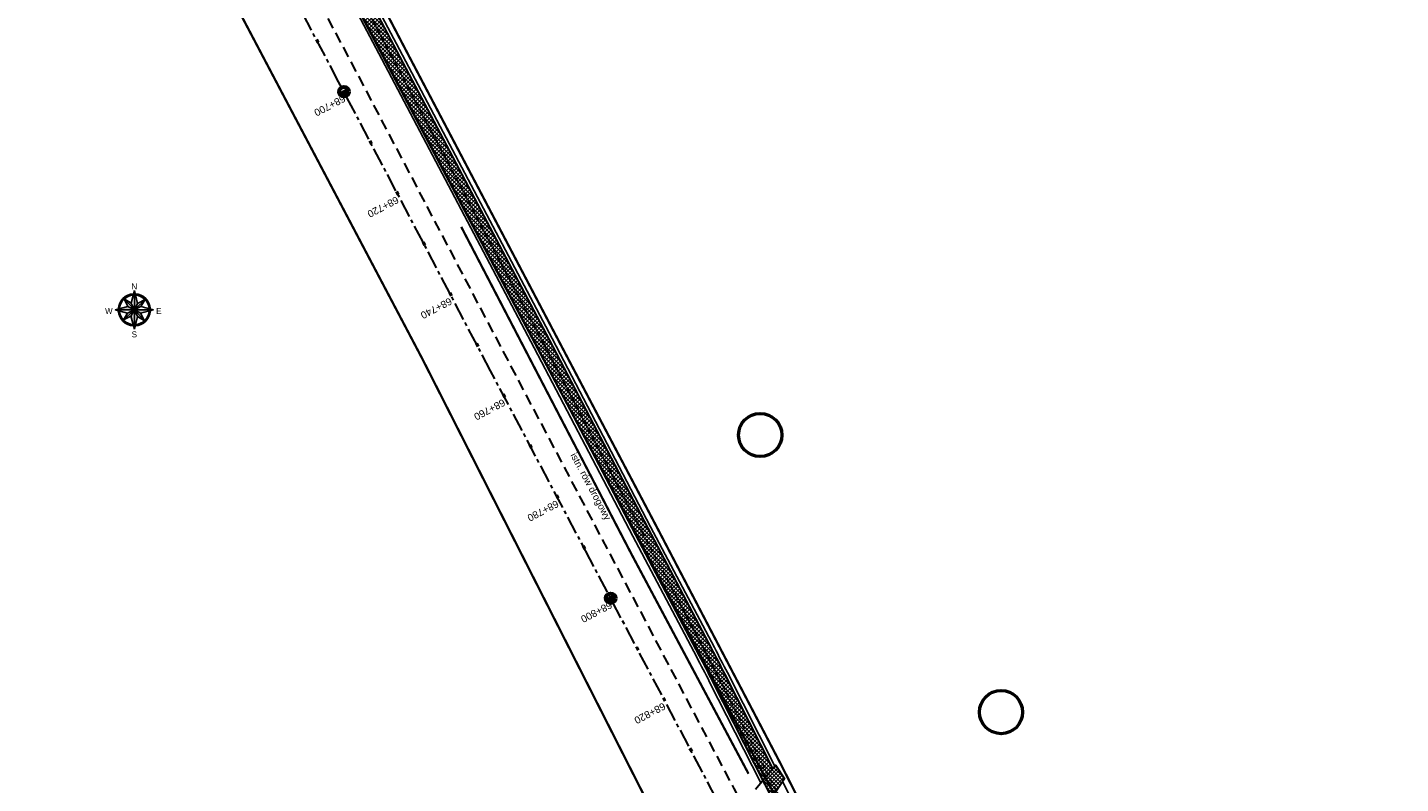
# Model space of a CAD drawing. Extents: x 7529638 to 7533737, y 5721204 to 5727900.
# Tile 16 of 24: x 7530687 to 7530926, y 5725713 to 5725845. Entities that reach past the tile are written whole.
import ezdxf
from ezdxf.enums import TextEntityAlignment as Align

# ---------------------------------------------------------------- set-up
doc = ezdxf.new("R2010")
doc.units = 0
for name, pattern in [('817-dzialki-09-05-04$0$HIDDEN', [0.375, 0.25, -0.125]), ('ACAD_ISO05W100', [33, 24, -3, 0, -3, 0, -3]), ('CENTER', [50.8, 31.75, -6.35, 6.35, -6.35]), ('HIDDEN', [9.525, 6.35, -3.175])]:
    doc.linetypes.add(name, pattern=pattern)
for name, color, linetype in [('C-DROGI-SYTUACJA-ETYKIETY', 7, 'Continuous'), ('D-hatch-zjazdy-BA', 244, 'Continuous'), ('D-pobocza', 60, 'Continuous'), ('D-rowy', 160, 'Continuous')]:
    doc.layers.add(name, color=color, linetype=linetype)
for name, color, linetype, lineweight, true_color in [('D-hatch-ciag-pieszo-rowerowy', 7, 'Continuous', 13, 0xff9f80), ('D-LR-etap-III', 7, '817-dzialki-09-05-04$0$HIDDEN', 50, 0x00008f), ('D-podzialy-dzialek', 7, 'Continuous', 50, 0xff3333)]:
    doc.layers.add(name, color=color, linetype=linetype, lineweight=lineweight, true_color=true_color)
for name, color, linetype, lineweight in [('D-krawędzie', 3, 'Continuous', 30), ('D-obrzeża', 2, 'Continuous', 30), ('D-opisy', 2, 'Continuous', 30), ('D-oś', 10, 'CENTER', 30), ('D-pas-drogowy', 7, 'ACAD_ISO05W100', 50), ('D-zjazdy', 202, 'Continuous', 30), ('PARSI', 252, 'Continuous', 13)]:
    doc.layers.add(name, color=color, linetype=linetype, lineweight=lineweight)
doc.styles.add('North Arrow Text', font='txt', dxfattribs={"height": 0.1})
doc.styles.get("Standard").update_dxf_attribs({"font": 'arial.ttf'})
pattern_1 = [(45, (0, 0), (-0.33675960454, 0.33675960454), []), (135, (0, 0), (-0.33675960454, -0.33675960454), [])]

# ---------------------------------------------------------------- blocks, each defined once
blk = doc.blocks.new('KRZYZ')
at = {"layer": 'PARSI'}
for p, q in [((5, 0), (-5, 0)), ((0, -5), (0, 5))]:
    blk.add_line(p, q, dxfattribs=at)
blk = doc.blocks.new('orientacja')
at = {"layer": 'D-opisy', "lineweight": 25}
h = blk.add_hatch(color=256, dxfattribs=at)
h.paths.add_polyline_path([(6529064, 5548109.1), (6529064, 5548093.2), (6529066.7, 5548098.5)])
h.paths.add_polyline_path([(6529073, 5548101.7), (6529064, 5548093.2), (6529069.5, 5548095.9)])
h.paths.add_polyline_path([(6529079.9, 5548093.2), (6529064, 5548093.2), (6529069.2, 5548090.4)])
h.paths.add_polyline_path([(6529064, 5548093.2), (6529066.7, 5548087.6), (6529072.4, 5548084.2)])
h.paths.add_polyline_path([(6529064, 5548093.2), (6529061.2, 5548087.9), (6529064, 5548077.3)])
h.paths.add_polyline_path([(6529064, 5548093.2), (6529058.4, 5548090.5), (6529055, 5548084.8)])
h.paths.add_polyline_path([(6529058.7, 5548096), (6529048.1, 5548093.2), (6529064, 5548093.2)])
h.paths.add_polyline_path([(6529061.3, 5548098.8), (6529055.5, 5548102.2), (6529064, 5548093.2)])
for points in [[(6529052.2, 5548099.4), (6529053, 5548098.9)], [(6529064, 5548093.2), (6529054.9, 5548102.9)], [(6529055.5, 5548102.2), (6529058.7, 5548096)], [(6529055.5, 5548102.2), (6529061.3, 5548098.8)], [(6529064, 5548109.1), (6529061.3, 5548098.8)], [(6529061.3, 5548098.8), (6529064, 5548093.2)], [(6529064, 5548109.1), (6529064, 5548077.3)], [(6529064, 5548109.1), (6529066.7, 5548098.5)], [(6529064, 5548093.2), (6529073.6, 5548102.3)], [(6529073, 5548101.7), (6529066.7, 5548098.5)], [(6529073, 5548101.7), (6529069.5, 5548095.9)], [(6529075.9, 5548098.9), (6529075.1, 5548098.6)], [(6529048.1, 5548093.2), (6529058.7, 5548096)], [(6529079.9, 5548093.2), (6529048.1, 5548093.2)], [(6529048.1, 5548093.2), (6529058.4, 5548090.5)], [(6529052, 5548087.5), (6529052.8, 5548087.9)], [(6529064, 5548093.2), (6529054.3, 5548084.1)], [(6529055, 5548084.8), (6529058.4, 5548090.5)], [(6529055, 5548084.8), (6529061.2, 5548087.9)], [(6529058.4, 5548090.5), (6529064, 5548093.2)], [(6529058.7, 5548096), (6529064, 5548093.2)], [(6529064, 5548093.2), (6529061.2, 5548087.9)], [(6529064, 5548077.3), (6529061.2, 5548087.9)], [(6529066.7, 5548098.5), (6529064, 5548093.2)], [(6529069.5, 5548095.9), (6529064, 5548093.2)], [(6529064, 5548093.2), (6529073.1, 5548083.5)], [(6529064, 5548093.2), (6529069.2, 5548090.4)], [(6529064, 5548093.2), (6529066.7, 5548087.6)], [(6529064, 5548077.3), (6529066.7, 5548087.6)], [(6529072.4, 5548084.2), (6529066.7, 5548087.6)], [(6529079.9, 5548093.2), (6529069.2, 5548090.4)], [(6529072.4, 5548084.2), (6529069.2, 5548090.4)], [(6529079.9, 5548093.2), (6529069.5, 5548095.9)], [(6529074.9, 5548087.5), (6529075.7, 5548087)], [(6529065.8, 5548081), (6529065.9, 5548080.1)], [(6529069.3, 5548082.1), (6529069.7, 5548081.3)]]:
    blk.add_lwpolyline(points, dxfattribs=at)
for radius, start, end in [(13.3, 92.995, 177.005), (12.3, 94.3434, 175.6566), (13.3, 2.995, 87.005), (12.3, 4.3434, 85.6566), (13.3, 182.995, 267.005), (12.3, 184.3434, 265.6566), (13.3, 272.995, 357.005), (12.3, 274.3434, 355.6566)]:
    blk.add_arc((6529064, 5548093.2), radius, start, end, dxfattribs=at)
at = {"layer": 'D-opisy', "lineweight": 25, "xscale": 0.6489600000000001, "yscale": 0.6489600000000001, "zscale": 0.6489600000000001, "rotation": 306.822681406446}
blk.add_blockref('KRZYZ', (6529064, 5548093.2), dxfattribs=at)
at = {"layer": 'D-opisy', "lineweight": 25, "style": 'North Arrow Text'}
for s, p in [('N', (6529064, 5548108.6)), ('W', (6529042.9, 5548088.3)), ('E', (6529084.3, 5548088.3)), ('S', (6529064, 5548068.9))]:
    blk.add_text(s, height=4.96, dxfattribs=at).set_placement(p, align=Align.BOTTOM_CENTER)
blk = doc.blocks.new('kilometraz')
at = {"linetype": 'ByBlock', "lineweight": -2}
blk.add_hatch(color=0, dxfattribs=at).paths.add_polyline_path([(0, -0.375, 0.4142136), (0.375, 0, 0.4142136), (0, 0.375)])
at = {"color": 0, "linetype": 'ByBlock', "lineweight": -2}
blk.add_line((0, 0.375), (0, -0.375), dxfattribs=at)
blk.add_circle((0, 0), 0.375, dxfattribs=at)
blk = doc.blocks.new('AeccTickLine')
at = {"color": 0, "linetype": 'ByBlock', "lineweight": -2}
blk.add_line((0, 1), (0, -1), dxfattribs=at)

msp = doc.modelspace()

# ---------------------------------------------------------------- hatches: boundary and pattern name
at = {"layer": 'D-hatch-ciag-pieszo-rowerowy'}
h = msp.add_hatch(dxfattribs=at)
h.set_pattern_fill('ANSI37', color=256, scale=0.15, style=0)
h.set_pattern_definition(pattern_1)
h.paths.add_polyline_path([(7530714.412, 5725910.765), (7530696.206, 5725945.269), (7530692.657, 5725952.013), (7530691.541, 5725951.45), (7530695.1, 5725944.687), (7530713.306, 5725910.181), (7530731.225, 5725876.244), (7530749.941, 5725840.801), (7530759.629, 5725822.461), (7530760.738, 5725823.038), (7530751.046, 5725841.385), (7530732.331, 5725876.827)])
h.paths.add_polyline_path([(7530713.306, 5725910.181), (7530695.1, 5725944.687), (7530691.541, 5725951.45), (7530690.425, 5725950.887), (7530693.994, 5725944.104), (7530712.201, 5725909.598), (7530730.12, 5725875.66), (7530748.836, 5725840.217), (7530758.52, 5725821.884), (7530759.629, 5725822.461), (7530749.941, 5725840.801), (7530731.225, 5725876.244)])
h = msp.add_hatch(dxfattribs=at)
h.set_pattern_fill('ANSI37', color=256, scale=0.15, style=0)
h.set_pattern_definition(pattern_1)
edge = h.paths.add_edge_path()
edge.add_line((7530776.607, 5725790.321), (7530759.629, 5725822.461))
edge.add_line((7530759.629, 5725822.461), (7530758.52, 5725821.884))
edge.add_line((7530758.52, 5725821.884), (7530775.501, 5725789.739))
edge.add_line((7530775.501, 5725789.739), (7530792.729, 5725756.833))
edge.add_line((7530792.729, 5725756.833), (7530803.873, 5725735.729))
edge.add_arc((7530538.588, 5725595.643), 300, 26.89726, 27.8367, ccw=False)
edge.add_line((7530806.134, 5725731.361), (7530814.971, 5725713.941))
edge.add_line((7530814.971, 5725713.941), (7530815.845, 5725714.98))
edge.add_line((7530815.845, 5725714.98), (7530807.239, 5725731.945))
edge.add_arc((7530539.694, 5725596.227), 300, 26.89728, 27.8367)
edge.add_line((7530804.978, 5725736.313), (7530793.835, 5725757.415))
edge.add_line((7530793.835, 5725757.415), (7530776.607, 5725790.321))
edge = h.paths.add_edge_path()
edge.add_line((7530816.037, 5725715.208), (7530816.72, 5725716.019))
edge.add_line((7530816.72, 5725716.019), (7530808.345, 5725732.528))
edge.add_arc((7530540.799, 5725596.81), 300, 26.89731, 27.8367)
edge.add_line((7530806.084, 5725736.896), (7530794.941, 5725757.997))
edge.add_line((7530794.941, 5725757.997), (7530777.714, 5725790.903))
edge.add_line((7530777.714, 5725790.903), (7530760.738, 5725823.038))
edge.add_line((7530760.738, 5725823.038), (7530759.629, 5725822.461))
edge.add_line((7530759.629, 5725822.461), (7530776.607, 5725790.321))
edge.add_line((7530776.607, 5725790.321), (7530793.835, 5725757.415))
edge.add_line((7530793.835, 5725757.415), (7530804.978, 5725736.313))
edge.add_arc((7530539.694, 5725596.227), 300, 26.89728, 27.8367, ccw=False)
edge.add_line((7530807.239, 5725731.945), (7530815.845, 5725714.98))
edge.add_line((7530815.845, 5725714.98), (7530816.037, 5725715.208))
at = {"layer": 'D-hatch-zjazdy-BA'}
h = msp.add_hatch(dxfattribs=at)
h.set_pattern_fill('ANSI37', color=256, scale=0.15, style=0)
h.set_pattern_definition(pattern_1)
h.paths.add_polyline_path([(7530817.229, 5725716.623), (7530814.971, 5725713.941), (7530816.527, 5725710.873), (7530818.77, 5725714.21)])

# ---------------------------------------------------------------- linework, layer by layer
at = {"layer": 'D-krawędzie', "linetype": 'HIDDEN', "ltscale": 0.3, "flags": 128}
msp.add_lwpolyline([(7530572.01, 5726166.06), (7530620.381, 5726072.761), (7530641.555, 5726032.008), (7530660.961, 5725995.07), (7530689.128, 5725941.54), (7530707.336, 5725907.032), (7530725.256, 5725873.093), (7530743.97, 5725837.654), (7530770.527, 5725787.119), (7530787.864, 5725754.267), (7530809.898, 5725712.542), (7530824.739, 5725684.389), (7530840.856, 5725653.693), (7530860.675, 5725616.154), (7530865.283, 5725607.394), (7530878.05, 5725583.08), (7530918.172, 5725507.178), (7530950.163, 5725446.305), (7530993.419, 5725364.265), (7531022.766, 5725308.719), (7531053.81, 5725249.872), (7531081.166, 5725197.875), (7531103.902, 5725154.541), (7531128.123, 5725108.448), (7531149.3, 5725068.25), (7531167.38, 5725033.767), (7531197.165, 5724976.988), (7531228.151, 5724918.034), (7531253.153, 5724870.491), (7531286.796, 5724806.654), (7531306.74, 5724768.665), (7531335.094, 5724714.652), (7531357.319, 5724672.439), (7531373.645, 5724641.454), (7531392.162, 5724605.999), (7531418.48, 5724555.853), (7531439.727, 5724515.582), (7531468.399, 5724461.077), (7531491.782, 5724416.528), (7531531.99, 5724339.833), (7531557.227, 5724291.659), (7531569.852, 5724267.577), (7531591.376, 5724226.548), (7531610.004, 5724191.103), (7531616.883, 5724177.999), (7531629.985, 5724153.025), (7531641.007, 5724132.022), (7531664.906, 5724087.617), (7531677.644, 5724064.786), (7531683.112, 5724054.988), (7531686.753, 5724048.18), (7531695.448, 5724031.697), (7531703.749, 5724015.917), (7531709.214, 5724005.514), (7531719.389, 5723986.147), (7531726.295, 5723973), (7531732.741, 5723960.736), (7531735.13, 5723956.19)], dxfattribs=at)
at = {"layer": 'D-LR-etap-III', "ltscale": 10, "flags": 128}
msp.add_lwpolyline([(7531750.474, 5723895.103, 0.4, 0.4, 0), (7531750.505, 5723895.13, 0.4, 0.4, 0), (7531682.71, 5724022.92, 0.4, 0.4, 0), (7531619.177, 5724147.204, 0.4, 0.4, 0), (7531592.309, 5724198.489, 0.4, 0.4, 0), (7531553.264, 5724272.919, 0.4, 0.4, 0), (7531504.02, 5724366.79, 0.4, 0.4, 0), (7531482.09, 5724407.62, 0.4, 0.4, 0), (7531412.35, 5724541.183, 0.4, 0.4, 0), (7531388.464, 5724586.93, 0.4, 0.4, 0), (7531345.12, 5724669.94, 0.4, 0.4, 0), (7531127.66, 5725081.67, 0.4, 0.4, 0), (7531059.253, 5725211.041, 0.4, 0.4, 0), (7531008.007, 5725307.954, 0.4, 0.4, 0), (7530964.182, 5725390.836, 0.4, 0.4, 0), (7530914.557, 5725484.684, 0.4, 0.4, 0), (7530865.243, 5725577.494, 0.4, 0.4, 0), (7530840.085, 5725624.059, 0.4, 0.4, 0), (7530802.56, 5725694.925, 0.4, 0.4, 0), (7530755.54, 5725787.51, 0.4, 0.4, 0), (7530708.718, 5725876.303, 0.4, 0.4, 0), (7530695.12, 5725902.09, 0.4, 0.4, 0), (7530642.914, 5726001.078, 0.4, 0.4, 0), (7530634.935, 5726016.147, 0.4, 0.4, 0), (7530610.82, 5726061.93, 0.4, 0.4, 0), (7530610.82, 5726061.93, 0.4, 0.4, 0), (7530607.21, 5726063.51, 0.4, 0.4, 0), (7530597.42, 5726080.68, 0.4, 0.4, 0), (7530591.16, 5726088.44, 0.4, 0.4, 0), (7530581.28, 5726107.21, 0.4, 0.4, 0), (7530571.29, 5726130.56, 0.4, 0.4, 0), (7530549.555, 5726171.527, 0.4, 0.4, 0), (7530531.014, 5726206.474, 0.4, 0.4, 0), (7530516.461, 5726236.017, 0.4, 0.4, 0), (7530500.799, 5726266.141, 0.4, 0.4, 0), (7530491.35, 5726283.94, 0.4, 0.4, 0), (7530482.4, 5726303.41, 0.4, 0.4, 0), (7530482.4, 5726303.41, 0.4, 0.4, 0), (7530450.41, 5726357.28, 0.4, 0.4, 0), (7530397.759, 5726458.5, 0.4, 0.4, 0), (7530334.708, 5726583.665, 0.4, 0.4, 0), (7530303.939, 5726645.168, 0.4, 0.4, 0), (7530300.51, 5726651.778, 0.4, 0.4, 0), (7530289.214, 5726671.967, 0.4, 0.4, 0), (7530281.54, 5726685.57, 0.4, 0.4, 0), (7530261.371, 5726724.163, 0.4, 0.4, 0), (7530254.03, 5726738.21, 0.4, 0.4, 0), (7530197.22, 5726845.06, 0.4, 0.4, 0), (7530194.71, 5726849.15, 0.4, 0.4, 0), (7530195.92, 5726850.75, 0.4, 0.4, 0), (7530170.547, 5726892.961, 0.4, 0.4, 0), (7530143.175, 5726945.066, 0.4, 0.4, 0), (7530105.06, 5727018.32, 0.4, 0.4, 0), (7530100.06, 5727027.16, 0.4, 0.4, 0), (7530062.319, 5727099.625, 0.4, 0.4, 0), (7530015.379, 5727189.42, 0.4, 0.4, 0), (7529983.208, 5727250.207, 0.4, 0.4, 0), (7529953.284, 5727306.747, 0.4, 0.4, 0), (7529900.671, 5727406.159, 0.4, 0.4, 0), (7529890.63, 5727425.131, 0.4, 0.4, 0), (7529875.155, 5727454.426, 0.4, 0.4, 0), (7529857.56, 5727487.787, 0.4, 0.4, 0), (7529835.194, 5727530.193, 0.4, 0.4, 0), (7529811.741, 5727574.662, 0.4, 0.4, 0), (7529792.102, 5727611.923, 0.4, 0.4, 0), (7529768.066, 5727657.47, 0.4, 0.4, 0), (7529755.211, 5727682.131, 0.4, 0.4, 0), (7529753.31, 5727681.13, 0.4, 0.4, 0), (7529739.21, 5727707.77, 0.4, 0.4, 0), (7529735.395, 5727711.252, 0.4, 0.4, 0), (7529725.42, 5727730.2, 0.4, 0.4, 0), (7529723.55, 5727729.88, 0.4, 0.4, 0), (7529697.302, 5727779.642, 0.4, 0.4, 0), (7529719.413, 5727790.898, 0.4, 0.4, 0), (7529736.46, 5727758.74, 0.4, 0.4, 0.0460321), (7529740.444, 5727753.465, 0.4, 0.4, 0), (7529741.648, 5727752.231, 0.4, 0.4, -0.0717852), (7529745.223, 5727747.325, 0.4, 0.4, 0), (7529749.949, 5727738.389, 0.4, 0.4, 0), (7529777.124, 5727686.992, 0.4, 0.4, 0), (7529796.062, 5727651.09, 0.4, 0.4, 0), (7529814.579, 5727616.605, 0.4, 0.4, 0), (7529839.955, 5727570.082, 0.4, 0.4, 0), (7529859.864, 5727533.021, 0.4, 0.4, 0), (7529880.997, 5727493.182, 0.4, 0.4, 0), (7529904.798, 5727448.507, 0.4, 0.4, 0), (7529920.757, 5727418.287, 0.4, 0.4, 0), (7529946.499, 5727367.895, 0.4, 0.4, 0), (7529971.896, 5727319.981, 0.4, 0.4, 0), (7529988.437, 5727288.487, 0.4, 0.4, 0), (7529996.992, 5727272.627, 0.4, 0.4, 0), (7530017.129, 5727234.286, 0.4, 0.4, 0), (7530032.82, 5727204.742, 0.4, 0.4, 0), (7530051.161, 5727170.054, 0.4, 0.4, 0), (7530068.798, 5727136.771, 0.4, 0.4, 0), (7530090.027, 5727095.971, 0.4, 0.4, 0), (7530107.701, 5727063.401, 0.4, 0.4, 0), (7530136.275, 5727011.384, 0.4, 0.4, 0), (7530162.713, 5726962.886, 0.4, 0.4, 0), (7530186.28, 5726918.985, 0.4, 0.4, 0), (7530207.082, 5726878.943, 0.4, 0.4, 0), (7530230.626, 5726834.519, 0.4, 0.4, 0), (7530260.222, 5726778.245, 0.4, 0.4, 0), (7530265.608, 5726773.238, 0.4, 0.4, 0), (7530276.571, 5726763.69, 0.4, 0.4, 0), (7530289.767, 5726738.01, 0.4, 0.4, 0), (7530291.165, 5726721.546, 0.4, 0.4, 0), (7530295.342, 5726713.088, 0.4, 0.4, 0), (7530301.678, 5726700.637, 0.4, 0.4, 0), (7530324.365, 5726656.792, 0.4, 0.4, 0), (7530342.136, 5726623.047, 0.4, 0.4, 0), (7530359.054, 5726590.648, 0.4, 0.4, 0), (7530382.017, 5726547.444, 0.4, 0.4, 0), (7530405.164, 5726503.164, 0.4, 0.4, 0), (7530426.654, 5726462.186, 0.4, 0.4, 0), (7530447.035, 5726423.303, 0.4, 0.4, 0), (7530470, 5726379.319, 0.4, 0.4, 0), (7530489.471, 5726342.493, 0.4, 0.4, 0), (7530508.631, 5726306.285, 0.4, 0.4, 0), (7530529.209, 5726266.894, 0.4, 0.4, 0), (7530544.133, 5726237.806, 0.4, 0.4, 0), (7530554.936, 5726217.866, 0.4, 0.4, 0.0204379), (7530556.557, 5726215.146, 0.4, 0.4, 0), (7530564.205, 5726203.429, 0.4, 0.4, -0.0241664), (7530566.219, 5726199.99, 0.4, 0.4, 0), (7530569.433, 5726193.841, 0.4, 0.4, -0.0214946), (7530571.303, 5726189.853, 0.4, 0.4, 0), (7530574.17, 5726182.99, 0.4, 0.4, 0.0225353), (7530576.043, 5726179.017, 0.4, 0.4, 0), (7530580.578, 5726170.428, 0.4, 0.4, 0), (7530583.3, 5726167.41, 0.4, 0.4, 0), (7530588.019, 5726160.183, 0.4, 0.4, 0), (7530598.618, 5726155.264, 0.4, 0.4, 0), (7530608.258, 5726140.497, 0.4, 0.4, 0), (7530603.27, 5726136.83, 0.4, 0.4, 0), (7530606.53, 5726131.84, 0.4, 0.4, 0), (7530603.992, 5726123.395, 0.4, 0.4, 0), (7530604.725, 5726122.208, 0.4, 0.4, -0.0171909), (7530608.179, 5726116.165, 0.4, 0.4, 0), (7530628.536, 5726077.513, 0.4, 0.4, 0), (7530650.61, 5726035.728, 0.4, 0.4, 0), (7530669.66, 5725998.908, 0.4, 0.4, 0), (7530697.662, 5725945.732, 0.4, 0.4, 0), (7530716.009, 5725911.041, 0.4, 0.4, 0), (7530734.249, 5725876.731, 0.4, 0.4, 0), (7530752.493, 5725841.77, 0.4, 0.4, 0), (7530779.501, 5725790.396, 0.4, 0.4, 0), (7530796.713, 5725757.721, 0.4, 0.4, 0), (7530818.11, 5725716.812, 0.4, 0.4, 0), (7530832.483, 5725688.463, 0.4, 0.4, 0), (7530848.599, 5725657.77, 0.4, 0.4, 0), (7530868.416, 5725620.234, 0.4, 0.4, 0), (7530873.03, 5725611.462, 0.4, 0.4, 0), (7530879.813, 5725598.545, 0.4, 0.4, 0.1336076), (7530886.517, 5725591.336, 0.4, 0.4, 0), (7530889.092, 5725589.736, 0.4, 0.4, -0.0197443), (7530902.424, 5725580.208, 0.4, 0.4, 0), (7530905.83, 5725573.47, 0.4, 0.4, -0.019389), (7530909.092, 5725555.549, 0.4, 0.4, 0), (7530909.405, 5725546.422, 0.4, 0.4, 0), (7530926.738, 5725511.613, 0.4, 0.4, 0), (7530959.045, 5725450.186, 0.4, 0.4, 0), (7531002.124, 5725368.289, 0.4, 0.4, 0), (7531031.647, 5725313.275, 0.4, 0.4, 0), (7531063.399, 5725254.295, 0.4, 0.4, 0), (7531090.471, 5725202.703, 0.4, 0.4, 0), (7531113.223, 5725158.577, 0.4, 0.4, 0), (7531150.831, 5725086.712, 0.4, 0.4, 0), (7531159.28, 5725076.787, 0.4, 0.4, 0), (7531166.31, 5725074.58, 0.4, 0.4, 0), (7531172.29, 5725062.58, 0.4, 0.4, 0), (7531170.59, 5725055.606, 0.4, 0.4, 0), (7531174.952, 5725040.351, 0.4, 0.4, 0), (7531205.998, 5724981.579, 0.4, 0.4, 0), (7531237.222, 5724922.816, 0.4, 0.4, 0), (7531262.39, 5724875.283, 0.4, 0.4, 0), (7531296.078, 5724811.596, 0.4, 0.4, 0), (7531315.935, 5724773.526, 0.4, 0.4, 0), (7531345.276, 5724720.081, 0.4, 0.4, 0), (7531366.586, 5724677.208, 0.4, 0.4, 0), (7531382.715, 5724645.976, 0.4, 0.4, 0), (7531401.299, 5724610.875, 0.4, 0.4, 0), (7531427.288, 5724560.489, 0.4, 0.4, 0), (7531449.111, 5724520.398, 0.4, 0.4, 0), (7531477.65, 5724466.021, 0.4, 0.4, 0), (7531500.996, 5724421.113, 0.4, 0.4, 0), (7531512.961, 5724397.937, 0.4, 0.4, 0.002391), (7531518.819, 5724389.827, 0.4, 0.4, 0), (7531526.32, 5724379.39, 0.4, 0.4, 0), (7531539.05, 5724355.274, 0.4, 0.4, 0), (7531567.497, 5724301.386, 0.4, 0.4, 0), (7531601.021, 5724241.29, 0.4, 0.4, 0), (7531634.984, 5724179.164, 0.4, 0.4, 0), (7531649, 5724153.82, 0.4, 0.4, 0), (7531666.786, 5724113.659, 0.4, 0.4, 0), (7531674.55, 5724094.21, 0.4, 0.4, 0), (7531682.84, 5724077.713, 0.4, 0.4, 0), (7531692.69, 5724058.11, 0.4, 0.4, 0), (7531692.69, 5724058.11, 0.4, 0.4, 0), (7531699.47, 5724043.17, 0.4, 0.4, 0), (7531719.792, 5724002.494, 0.4, 0.4, 0), (7531737.748, 5723966.758, 0.4, 0.4, 0), (7531754.514, 5723945.886, 0.4, 0.4, 0), (7531764.652, 5723934.667, 0.4, 0.4, 0), (7531780.08, 5723929.25, 0.4, 0.4, 0), (7531792.612, 5723906.338, 0.4, 0.4, 0), (7531792.612, 5723906.338, 0.4, 0.4, 0), (7531756.962, 5723883.055, 0.4, 0.4, 0), (7531750.46, 5723895.13, 0.4, 0.4, 0), (7531750.46, 5723895.13, 0, 0, 0)], format="xyseb", dxfattribs=at)
at = {"layer": 'D-obrzeża'}
for points in [[(7530816.72, 5725716.019), (7530808.345, 5725732.528, 0.0040989), (7530806.084, 5725736.896), (7530794.941, 5725757.997), (7530777.714, 5725790.903), (7530751.046, 5725841.385), (7530732.331, 5725876.827), (7530714.412, 5725910.765), (7530696.206, 5725945.269), (7530668.046, 5725998.784), (7530664.91, 5726005.014, 0.0051496), (7530662.075, 5726010.504), (7530653.608, 5726026.493, -0.0051496), (7530650.772, 5726031.983), (7530642.155, 5726049.099), (7530627.426, 5726076.939), (7530607.073, 5726115.582, 0.0171909), (7530603.662, 5726121.551), (7530600.461, 5726126.731, -0.2231736), (7530600.17, 5726129.266), (7530602.624, 5726136.556), (7530601.532, 5726138.658)], [(7530597.423, 5726127.912, 0.123992), (7530598.087, 5726125.817), (7530601.49, 5726120.31, -0.0171909), (7530604.901, 5726114.341), (7530625.206, 5726075.789), (7530639.927, 5726047.965), (7530648.54, 5726030.859, 0.0051496), (7530651.375, 5726025.369), (7530659.842, 5726009.38, -0.0051496), (7530662.677, 5726003.89), (7530665.83, 5725997.628), (7530693.994, 5725944.104), (7530712.201, 5725909.598), (7530730.12, 5725875.66), (7530748.836, 5725840.217), (7530775.501, 5725789.739), (7530792.729, 5725756.833), (7530803.873, 5725735.729, -0.0040991), (7530806.134, 5725731.361), (7530819.007, 5725705.983)]]:
    msp.add_lwpolyline(points, format="xyb", dxfattribs=at)
at = {"layer": 'D-oś', "ltscale": 0.1}
msp.add_lwpolyline([(7530915.075, 5725505.546), (7530874.954, 5725581.449), (7530862.185, 5725605.765), (7530857.579, 5725614.523), (7530837.759, 5725652.063), (7530821.642, 5725682.76), (7530806.803, 5725710.907), (7530784.769, 5725752.633), (7530767.43, 5725785.489), (7530740.873, 5725836.023), (7530722.161, 5725871.458), (7530704.24, 5725905.399), (7530686.032, 5725939.909), (7530657.862, 5725993.442), (7530638.453, 5726030.387), (7530594.845, 5726110.895), (7530594.845, 5726110.895), (7530594.845, 5726110.895), (7530540.21, 5726214.45)], dxfattribs=at)
at = {"layer": 'D-oś', "ltscale": 0.03}
msp.add_lwpolyline([(7530731.225, 5725876.244), (7530749.941, 5725840.801), (7530776.607, 5725790.321), (7530793.835, 5725757.415), (7530804.978, 5725736.313, -0.004099), (7530807.239, 5725731.945), (7530820.113, 5725706.566), (7530830.27, 5725687.299), (7530846.387, 5725656.605), (7530866.204, 5725619.068), (7530866.204, 5725619.068), (7530877.76, 5725597.076, 0.1335356), (7530884.909, 5725589.392), (7530887.484, 5725587.792, -0.1336076), (7530894.636, 5725580.102), (7530904.4, 5725561.506, -0.1127731)], format="xyb", dxfattribs=at)
at = {"layer": 'D-pas-drogowy', "ltscale": 0.2, "flags": 128}
msp.add_lwpolyline([(7531633.019, 5724182.834, 0.4, 0.4, 0), (7531617.559, 5724211.608, 0.4, 0.4, 0), (7531566.784, 5724302.736, 0.4, 0.4, 0), (7531538.419, 5724356.47, 0.4, 0.4, 0), (7531526.32, 5724379.39, 0.4, 0.4, 0), (7531516.102, 5724393.607, 0.4, 0.4, 0.0014851), (7531513.78, 5724396.838, 0.4, 0.4, 0), (7531501.87, 5724413.41, 0.4, 0.4, 0), (7531474.926, 5724464.508, 0.4, 0.4, 0), (7531446.2, 5724518.992, 0.4, 0.4, 0), (7531424.962, 5724559.262, 0.4, 0.4, 0), (7531398.444, 5724609.566, 0.4, 0.4, 0), (7531379.647, 5724645.216, 0.4, 0.4, 0), (7531365.23, 5724672.56, 0.4, 0.4, 0), (7531341.306, 5724717.915, 0.4, 0.4, 0), (7531312.9, 5724771.789, 0.4, 0.4, 0), (7531292.591, 5724810.307, 0.4, 0.4, 0), (7531259.392, 5724873.271, 0.4, 0.4, 0), (7531233.74, 5724921.923, 0.4, 0.4, 0), (7531203.073, 5724980.092, 0.4, 0.4, 0), (7531173.471, 5725036.225, 0.4, 0.4, 0), (7531168.27, 5725046.09, 0.4, 0.4, 0), (7531172.29, 5725062.58, 0.4, 0.4, 0), (7531166.31, 5725074.58, 0.4, 0.4, 0), (7531150.32, 5725079.6, 0.4, 0.4, 0), (7531141.5, 5725096.43, 0.4, 0.4, 0), (7531109.312, 5725157.814, 0.4, 0.4, 0), (7531086.641, 5725201.048, 0.4, 0.4, 0), (7531059.198, 5725253.384, 0.4, 0.4, 0), (7531028.207, 5725312.489, 0.4, 0.4, 0), (7530999.105, 5725367.99, 0.4, 0.4, 0), (7530956.248, 5725449.725, 0.4, 0.4, 0), (7530924.398, 5725510.464, 0.4, 0.4, 0), (7530897.51, 5725561.74, 0.4, 0.4, 0), (7530894.46, 5725566.14, 0.4, 0.4, 0), (7530892.16, 5725570.49, 0.4, 0.4, 0), (7530869.363, 5725613.307, 0.4, 0.4, 0), (7530861.694, 5725627.705, 0.4, 0.4, 0), (7530852.74, 5725644.52, 0.4, 0.4, 0), (7530831.51, 5725684.2, 0.4, 0.4, 0), (7530811.13, 5725722.52, 0.4, 0.4, 0), (7530792.348, 5725757.941, 0.4, 0.4, 0), (7530768.03, 5725803.8, 0.4, 0.4, 0), (7530748.769, 5725840.179, 0.4, 0.4, 0), (7530727.7, 5725879.97, 0.4, 0.4, 0), (7530712.098, 5725909.545, 0.4, 0.4, 0), (7530693.644, 5725944.645, 0.4, 0.4, 0), (7530665.702, 5725997.539, 0.4, 0.4, 0), (7530641.76, 5726042.88, 0.4, 0.4, 0), (7530616.5, 5726091.48, 0.4, 0.4, 0), (7530604.628, 5726114.32, 0.4, 0.4, -0.0077628), (7530602.5, 5726118.43, 0.4, 0.4, 0), (7530603.992, 5726123.395, 0.4, 0.4, 0), (7530606.53, 5726131.84, 0.4, 0.4, 0), (7530603.27, 5726136.83, 0.4, 0.4, 0), (7530593.776, 5726151.369, 0.4, 0.4, 0), (7530590.203, 5726156.84, 0.4, 0.4, 0), (7530583.3, 5726167.41, 0.4, 0.4, 0), (7530580.578, 5726170.428, 0.4, 0.4, 0), (7530575.85, 5726175.67, 0.4, 0.4, 0), (7530569.01, 5726186.66, 0.4, 0.4, 0), (7530562.555, 5726199.189, 0.4, 0.4, 0), (7530555.67, 5726211.39, 0.4, 0.4, 0), (7530548.29, 5726224.23, 0.4, 0.4, 0), (7530540.58, 5726237.71, 0.4, 0.4, 0), (7530532.68, 5726252.65, 0.4, 0.4, 0), (7530524.06, 5726269.35, 0.4, 0.4, 0), (7530502.82, 5726309.91, 0.4, 0.4, 0), (7530488.83, 5726336.63, 0.4, 0.4, 0), (7530466.03, 5726380.16, 0.4, 0.4, 0), (7530438.47, 5726432.77, 0.4, 0.4, 0), (7530424.53, 5726459.09, 0.4, 0.4, 0), (7530401.63, 5726502.97, 0.4, 0.4, 0), (7530383.38, 5726538.06, 0.4, 0.4, 0), (7530353.97, 5726593.52, 0.4, 0.4, 0), (7530338.47, 5726622.74, 0.4, 0.4, 0), (7530322.01, 5726653.88, 0.4, 0.4, 0), (7530297.54, 5726700.33, 0.4, 0.4, 0), (7530287.38, 5726719.6, 0.4, 0.4, 0), (7530285.95, 5726722.316, 0.4, 0.4, 0), (7530280.26, 5726733.12, 0.4, 0.4, 0), (7530266.73, 5726758.74, 0.4, 0.4, 0), (7530260.42, 5726770.47, 0.4, 0.4, 0), (7530253.25, 5726783.82, 0.4, 0.4, 0), (7530244.95, 5726799.33, 0.4, 0.4, 0), (7530239.39, 5726808.49, 0.4, 0.4, 0), (7530238.29, 5726807.9, 0.4, 0.4, 0), (7530218.11, 5726850.67, 0.4, 0.4, 0), (7530175.907, 5726928.168, 0.4, 0.4, 0), (7530096.68, 5727076.15, 0.4, 0.4, 0), (7530094.68, 5727079.89, 0.4, 0.4, 0), (7530064.597, 5727135.523, 0.4, 0.4, 0), (7530046.731, 5727168.892, 0.4, 0.4, 0), (7530025.803, 5727208.461, 0.4, 0.4, 0), (7530012.847, 5727232.979, 0.4, 0.4, 0), (7529994.15, 5727268.45, 0.4, 0.4, 0), (7529981.671, 5727291.93, 0.4, 0.4, 0), (7529949.89, 5727351.73, 0.4, 0.4, 0), (7529924.75, 5727399.03, 0.4, 0.4, 0), (7529915.516, 5727417.1, 0.4, 0.4, 0), (7529885.83, 5727475.19, 0.4, 0.4, 0), (7529862.56, 5727519.97, 0.4, 0.4, 0), (7529852.985, 5727538.191, 0.4, 0.4, 0), (7529836.513, 5727569.511, 0.4, 0.4, 0), (7529815.369, 5727609.141, 0.4, 0.4, 0), (7529792.795, 5727651.247, 0.4, 0.4, 0), (7529774.199, 5727685.858, 0.4, 0.4, 0), (7529746.966, 5727736.059, 0.4, 0.4, 0), (7529733.92, 5727757.62, 0.4, 0.4, 0), (7529717.237, 5727789.763, 0.4, 0.4, 0), (7529697.302, 5727779.642, 0.4, 0.4, 0), (7529723.55, 5727729.88, 0.4, 0.4, 0), (7529725.42, 5727730.2, 0.4, 0.4, 0), (7529735.38, 5727711.28, 0.4, 0.4, 0), (7529739.21, 5727707.77, 0.4, 0.4, 0), (7529753.31, 5727681.13, 0.4, 0.4, 0), (7529755.178, 5727682.114, 0.4, 0.4, 0), (7529792.102, 5727611.923, 0.4, 0.4, 0), (7529811.741, 5727574.662, 0.4, 0.4, 0), (7529835.194, 5727530.193, 0.4, 0.4, 0), (7529857.56, 5727487.787, 0.4, 0.4, 0), (7529875.155, 5727454.426, 0.4, 0.4, 0), (7529890.63, 5727425.131, 0.4, 0.4, 0), (7529900.671, 5727406.159, 0.4, 0.4, 0), (7529953.284, 5727306.747, 0.4, 0.4, 0), (7529983.208, 5727250.207, 0.4, 0.4, 0), (7530015.379, 5727189.42, 0.4, 0.4, 0), (7530062.319, 5727099.625, 0.4, 0.4, 0), (7530100.06, 5727027.16, 0.4, 0.4, 0), (7530105.06, 5727018.32, 0.4, 0.4, 0), (7530143.175, 5726945.066, 0.4, 0.4, 0), (7530170.547, 5726892.961, 0.4, 0.4, 0), (7530195.92, 5726850.75, 0.4, 0.4, 0), (7530194.71, 5726849.15, 0.4, 0.4, 0), (7530197.22, 5726845.06, 0.4, 0.4, 0), (7530254.03, 5726738.21, 0.4, 0.4, 0), (7530261.371, 5726724.163, 0.4, 0.4, 0), (7530281.54, 5726685.57, 0.4, 0.4, 0), (7530289.214, 5726671.967, 0.4, 0.4, 0), (7530300.51, 5726651.778, 0.4, 0.4, 0), (7530303.939, 5726645.168, 0.4, 0.4, 0), (7530334.708, 5726583.665, 0.4, 0.4, 0), (7530397.759, 5726458.5, 0.4, 0.4, 0), (7530450.41, 5726357.28, 0.4, 0.4, 0), (7530482.4, 5726303.41, 0.4, 0.4, 0), (7530483.688, 5726301.003, 0.4, 0.4, 0), (7530491.35, 5726283.94, 0.4, 0.4, 0), (7530512.67, 5726243.78, 0.4, 0.4, 0), (7530529.43, 5726209.46, 0.4, 0.4, 0), (7530571.29, 5726130.56, 0.4, 0.4, 0), (7530581.28, 5726107.21, 0.4, 0.4, 0), (7530591.16, 5726088.44, 0.4, 0.4, 0), (7530597.42, 5726080.68, 0.4, 0.4, 0), (7530607.21, 5726063.51, 0.4, 0.4, 0), (7530610.82, 5726061.93, 0.4, 0.4, 0), (7530634.935, 5726016.147, 0.4, 0.4, 0), (7530642.914, 5726001.078, 0.4, 0.4, 0), (7530695.12, 5725902.09, 0.4, 0.4, 0), (7530708.718, 5725876.303, 0.4, 0.4, 0), (7530755.54, 5725787.51, 0.4, 0.4, 0), (7530802.56, 5725694.925, 0.4, 0.4, 0), (7530840.085, 5725624.059, 0.4, 0.4, 0), (7530865.243, 5725577.494, 0.4, 0.4, 0), (7530914.557, 5725484.684, 0.4, 0.4, 0), (7530964.182, 5725390.836, 0.4, 0.4, 0), (7531008.007, 5725307.954, 0.4, 0.4, 0), (7531059.253, 5725211.041, 0.4, 0.4, 0), (7531127.66, 5725081.67, 0.4, 0.4, 0), (7531345.12, 5724669.94, 0.4, 0.4, 0), (7531388.464, 5724586.93, 0.4, 0.4, 0), (7531412.35, 5724541.183, 0.4, 0.4, 0), (7531482.09, 5724407.62, 0.4, 0.4, 0), (7531504.02, 5724366.79, 0.4, 0.4, 0), (7531519.374, 5724337.52, 0.4, 0.4, 0), (7531563.749, 5724252.932, 0.4, 0.4, 0), (7531602.175, 5724179.681, 0.4, 0.4, 0), (7531619.177, 5724147.204, 0.4, 0.4, 0), (7531625.038, 5724135.635, 0.4, 0.4, 0), (7531656.796, 5724073.316, 0.4, 0.4, 0), (7531675.12, 5724037.36, 0.4, 0.4, 0), (7531682.71, 5724022.92, 0.4, 0.4, 0), (7531705.565, 5723979.811, 0.4, 0.4, 0), (7531736.606, 5723921.262, 0.4, 0.4, 0), (7531750.46, 5723895.13, 0.4, 0.4, 0), (7531740.77, 5723886.56, 0.4, 0.4, 0), (7531732.86, 5723885, 0.4, 0.4, 0), (7531722.18, 5723887.77, 0.4, 0.4, 0), (7531729.87, 5723862.17, 0.4, 0.4, 0), (7531742.92, 5723861.93, 0.4, 0.4, 0), (7531763.71, 5723859.52, 0.4, 0.4, 0), (7531768.42, 5723854.12, 0.4, 0.4, 0), (7531787.42, 5723817.97, 0.4, 0.4, 0), (7531795.57, 5723809.82, 0.4, 0.4, 0), (7531816.347, 5723819.85, 0.4, 0.4, 0), (7531816.347, 5723819.85, 0.4, 0.4, 0), (7531805.06, 5723843.23, 0.4, 0.4, 0), (7531803.61, 5723886.23, 0.4, 0.4, 0), (7531803.61, 5723886.23, 0.4, 0.4, 0), (7531780.08, 5723929.25, 0.4, 0.4, 0), (7531758.69, 5723936.76, 0.4, 0.4, 0), (7531749.359, 5723946.412, 0.4, 0.4, 0), (7531742.71, 5723953.29, 0.4, 0.4, 0), (7531735.177, 5723967.878, 0.4, 0.4, 0), (7531722.37, 5723992.68, 0.4, 0.4, 0), (7531705.042, 5724030.886, 0.4, 0.4, 0), (7531699.47, 5724043.17, 0.4, 0.4, 0), (7531692.69, 5724058.11, 0.4, 0.4, 0), (7531679.672, 5724084.017, 0.4, 0.4, 0), (7531674.55, 5724094.21, 0.4, 0.4, 0), (7531666.633, 5724114.003, 0.4, 0.4, 0), (7531649, 5724153.82, 0.4, 0.4, 0), (7531641.49, 5724149.34, 0.4, 0.4, 0), (7531626.04, 5724179.34, 0.4, 0.4, 0), (7531633.03, 5724182.84, 0, 0, 0)], format="xyseb", dxfattribs=at)
at = {"layer": 'D-pobocza'}
for points in [[(7530817.069, 5725716.434), (7530808.787, 5725732.762, 0.0040989), (7530806.526, 5725737.13), (7530795.384, 5725758.23), (7530778.156, 5725791.136), (7530751.489, 5725841.618), (7530732.773, 5725877.061), (7530714.854, 5725910.998), (7530696.648, 5725945.502), (7530668.49, 5725999.015), (7530665.357, 5726005.239, 0.0051496), (7530662.521, 5726010.729), (7530654.054, 5726026.718, -0.0051496), (7530651.219, 5726032.208), (7530642.601, 5726049.326), (7530627.87, 5726077.169), (7530607.515, 5726115.815, 0.0171909), (7530604.087, 5726121.814), (7530600.886, 5726126.994, -0.0952056), (7530600.551, 5726127.876)], [(7530602.007, 5726118.49, -0.012618), (7530604.459, 5726114.108), (7530624.762, 5726075.559), (7530639.482, 5726047.738), (7530648.093, 5726030.634, 0.0051496), (7530650.928, 5726025.144), (7530659.395, 5726009.155, -0.0051496), (7530662.231, 5726003.665), (7530665.386, 5725997.397), (7530693.552, 5725943.871), (7530711.758, 5725909.365), (7530729.678, 5725875.427), (7530748.394, 5725839.984), (7530775.058, 5725789.507), (7530792.286, 5725756.601), (7530803.431, 5725735.496, -0.0040992), (7530805.692, 5725731.127), (7530814.621, 5725713.526)]]:
    msp.add_lwpolyline(points, format="xyb", dxfattribs=at)
msp.add_lwpolyline([(7530821.661, 5725707.382), (7530818.444, 5725713.725)], dxfattribs=at)
at = {"layer": 'D-podzialy-dzialek', "color": 2}
for centre in [(7530814.531, 5725774.285), (7530856.614, 5725725.872)]:
    msp.add_circle(centre, 3.773, dxfattribs=at)
at = {"layer": 'D-rowy', "linetype": 'HIDDEN', "ltscale": 0.1, "const_width": 0.4, "flags": 128}
msp.add_lwpolyline([(7530812.482, 5725715.105), (7530791.995, 5725753.555), (7530762.299, 5725810.645)], dxfattribs=at)
at = {"layer": 'D-zjazdy'}
msp.add_lwpolyline([(7530813.69, 5725712.42), (7530817.229, 5725716.623), (7530818.77, 5725714.21), (7530815.685, 5725709.619)], dxfattribs=at)

# ---------------------------------------------------------------- block references
at = {"layer": 'C-DROGI-SYTUACJA-ETYKIETY', "color": 2, "linetype": 'Continuous', "lineweight": 60}
for p, xscale, yscale, zscale, rotation in [((7530737.133, 5725843.104), 0.25, 0.25, 0.25, 297.8366923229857), ((7530746.452, 5725825.407), 0.2499999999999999, 0.2499999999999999, 0.2499999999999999, 297.723067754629), ((7530751.103, 5725816.555), 0.2499999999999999, 0.2499999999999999, 0.2499999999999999, 297.723067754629), ((7530755.755, 5725807.703), 0.2499999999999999, 0.2499999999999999, 0.2499999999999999, 297.723067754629), ((7530760.407, 5725798.851), 0.2499999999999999, 0.2499999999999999, 0.2499999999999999, 297.723067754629), ((7530765.059, 5725789.999), 0.2499999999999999, 0.2499999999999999, 0.2499999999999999, 297.723067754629), ((7530769.719, 5725781.151), 0.25, 0.25, 0.25, 297.8222191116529), ((7530774.386, 5725772.307), 0.25, 0.25, 0.25, 297.8222191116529), ((7530779.054, 5725763.463), 0.25, 0.25, 0.25, 297.8222191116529), ((7530783.721, 5725754.619), 0.25, 0.25, 0.25, 297.8222191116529), ((7530793.059, 5725736.933), 0.25, 0.25, 0.25, 297.8367005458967), ((7530797.729, 5725728.09), 0.25, 0.25, 0.25, 297.8367005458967), ((7530802.398, 5725719.248), 0.25, 0.25, 0.25, 297.8367005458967)]:
    msp.add_blockref('AeccTickLine', p, dxfattribs=dict(at, xscale=xscale, yscale=yscale, zscale=zscale, rotation=rotation))
at = {"layer": 'C-DROGI-SYTUACJA-ETYKIETY', "color": 10, "linetype": 'Continuous', "lineweight": 60, "xscale": 2.249999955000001, "yscale": 2.249999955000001, "zscale": 2.249999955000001}
for p, rotation in [((7530741.8, 5725834.259), 297.723067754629), ((7530788.39, 5725745.776), 297.8367005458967)]:
    msp.add_blockref('kilometraz', p, dxfattribs=dict(at, rotation=rotation))
at = {"layer": 'D-opisy', "xscale": 0.2109375, "yscale": 0.2109375, "zscale": 0.2109375}
msp.add_blockref('orientacja', (6153480.738, 4555495.247), dxfattribs=at)

# ---------------------------------------------------------------- texts
at = {"layer": 'C-DROGI-SYTUACJA-ETYKIETY', "color": 2}
for s, rotation, p in [('68+700', 207.72307, (7530741.642, 5725833.753)), ('68+720', 207.72307, (7530750.946, 5725816.049)), ('68+740', 207.72307, (7530760.25, 5725798.345)), ('68+760', 207.82222, (7530769.562, 5725780.644)), ('68+780', 207.82222, (7530778.897, 5725762.956)), ('68+800', 207.8367, (7530788.233, 5725745.269)), ('68+820', 207.8367, (7530797.572, 5725727.584))]:
    msp.add_text(s, height=1.25, rotation=rotation, dxfattribs=at).set_placement(p)
at = {"layer": 'D-opisy'}
msp.add_text('istn. rów drogowy', height=1.2, rotation=298.10365, dxfattribs=at).set_placement((7530781.332, 5725770.772))

doc.saveas('drawing.dxf')
